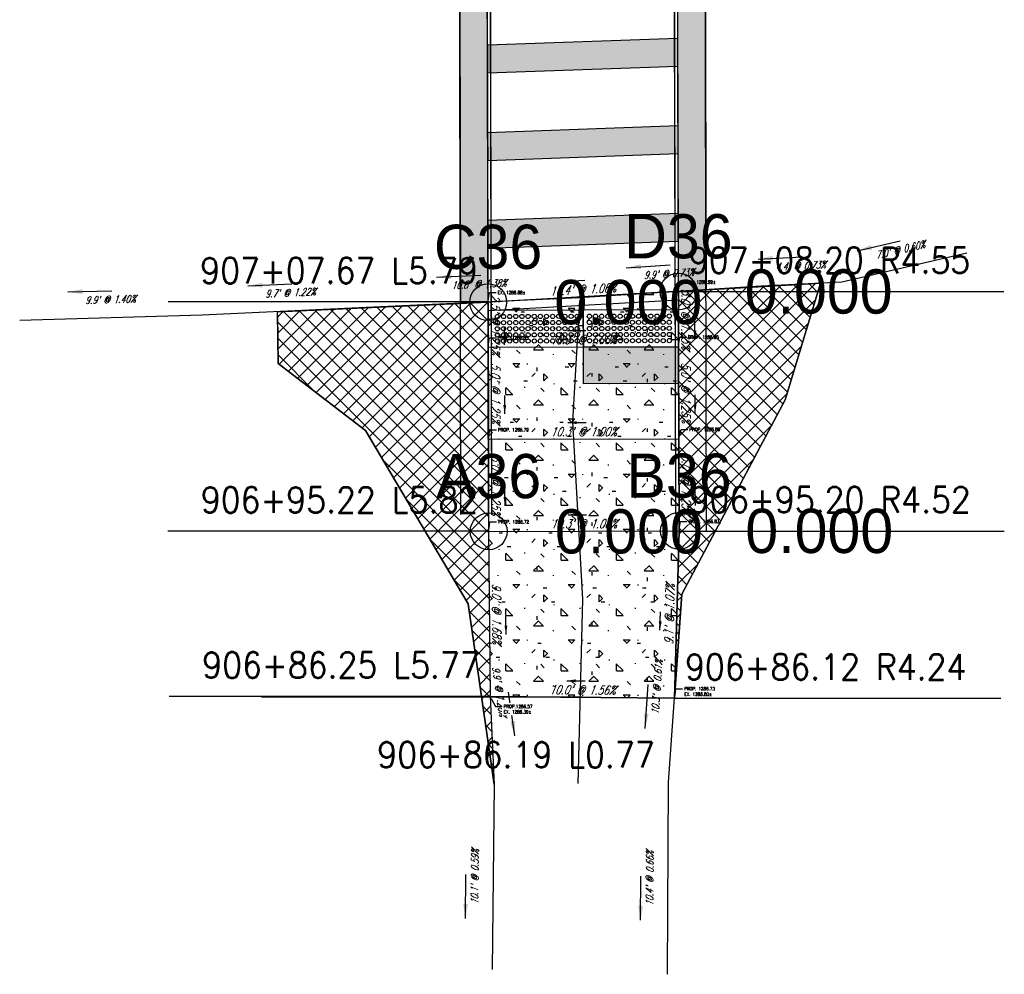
# Model space of a CAD drawing. Extents: x 167754 to 212748, y 396132 to 454338.
# Tile 145 of 150: x 172369 to 172422, y 448850 to 448901. Entities that reach past the tile are written whole.
import ezdxf
from ezdxf import colors
from ezdxf.entities.mleader import LeaderData, LeaderLine
from ezdxf.enums import TextEntityAlignment as Align
from ezdxf.math import Vec2, Vec3

# ---------------------------------------------------------------- set-up
doc = ezdxf.new("R2010")
doc.units = 0
doc.header["$MEASUREMENT"] = 0
doc.layers.get('0').update_dxf_attribs({"linetype": 'CONTINUOUS'})
for name, color, linetype, plot in [('0_3DP_MAT', 181, 'CONTINUOUS', False), ('0_EX. 3DP', 31, 'CONTINUOUS', False), ('0_QUANTITIES_PAVEMENT REMOVED', 130, 'CONTINUOUS', False)]:
    doc.layers.add(name, color=color, linetype=linetype, plot=plot)
for name, color, linetype in [('0_PNTS', 1, 'CONTINUOUS'), ('PM_P_CROSSWALK', 7, 'CONTINUOUS'), ('PM_P_STOP_LINE', 7, 'CONTINUOUS'), ('PNTDESC', 3, 'CONTINUOUS'), ('PNTELEV', 5, 'CONTINUOUS'), ('PNTNO', 7, 'CONTINUOUS'), ('PV_P_CURB', 3, 'CONTINUOUS'), ('PV_P_CURB_RAMP', 3, 'CONTINUOUS'), ('PV_P_CURB_RAMP_DOMES', 7, 'CONTINUOUS'), ('PV_P_CURB_RAMP_HATCH', 3, 'CONTINUOUS'), ('PV_P_GRADE_BREAKS', 3, 'CONTINUOUS'), ('PV_P_SAW_CUT_LINE', 110, 'CONTINUOUS'), ('SC_SCRATCH-6', 6, 'CONTINUOUS')]:
    doc.layers.add(name, color=color, linetype=linetype)
doc.styles.add('PTXT', font='TXT')
doc.styles.add('romans', font='romans.shx', dxfattribs={"width": 0.75, "oblique": 22.5})
doc.styles.get("Standard").update_dxf_attribs({"font": 'romans.shx', "width": 0.9})
doc.dimstyles.new('4P', dxfattribs={"dimscale": 4, "dimtxt": 0.14, "dimasz": 0.14, "dimexe": 0.05, "dimexo": 0.05, "dimgap": 0.05, "dimtad": 1, "dimzin": 0, "dimdsep": 46, "dimtxsty": 'romans', "dimcen": 0, "dimdle": 0.1, "dimclrd": 1, "dimclre": 1, "dimclrt": 7, "dimaunit": 1, "dimadec": 4, "dimazin": 0, "dimtfac": 1, "dimtmove": 0, "dimatfit": 2, "dimfxl": 1, "dimtvp": 1, "dimtolj": 1, "dimtzin": 0, "dimarcsym": 0})

# ---------------------------------------------------------------- blocks, each defined once
blk = doc.blocks.new('DOMES_5FT')
for p, q in [((-0.07, 2.499), (-2.069, 2.443)), ((-2.069, 2.443), (-1.929, -2.555)), ((0.07, -2.499), (-0.07, 2.499)), ((-1.929, -2.555), (0.07, -2.499))]:
    blk.add_line(p, q)
for centre in [(-1.725, 2.12), (-1.392, 2.13), (-1.059, 2.139), (-0.727, 2.148), (-0.394, 2.158), (-1.716, 1.788), (-1.383, 1.797), (-1.05, 1.806), (-0.717, 1.816), (-0.384, 1.825), (-0.375, 1.49), (-1.706, 1.453), (-1.697, 1.12), (-1.374, 1.462), (-1.364, 1.129), (-1.041, 1.471), (-1.031, 1.138), (-0.708, 1.481), (-0.698, 1.148), (-0.366, 1.157), (-1.688, 0.787), (-1.678, 0.454), (-1.355, 0.796), (-1.346, 0.463), (-1.022, 0.806), (-1.013, 0.473), (-0.689, 0.815), (-0.68, 0.482), (-0.356, 0.824), (-0.347, 0.491), (-1.669, 0.121), (-1.336, 0.131), (-1.003, 0.14), (-0.67, 0.149), (-0.338, 0.159), (-1.66, -0.212), (-1.65, -0.547), (-1.327, -0.202), (-1.317, -0.537), (-0.994, -0.193), (-0.985, -0.528), (-0.661, -0.184), (-0.652, -0.518), (-0.328, -0.174), (-0.319, -0.509), (-1.641, -0.881), (-1.308, -0.872), (-0.975, -0.863), (-0.642, -0.853), (-0.309, -0.844), (-0.3, -1.177), (-1.632, -1.214), (-1.622, -1.547), (-1.299, -1.205), (-1.289, -1.538), (-0.966, -1.196), (-0.956, -1.528), (-0.633, -1.186), (-0.624, -1.519), (-0.291, -1.51), (-1.613, -1.88), (-1.604, -2.213), (-1.28, -1.871), (-1.271, -2.204), (-0.947, -1.861), (-0.938, -2.194), (-0.614, -1.852), (-0.605, -2.185), (-0.281, -1.843), (-0.272, -2.175)]:
    blk.add_circle(centre, 0.115)
blk = doc.blocks.new('SPT4')
at = {"color": 0, "linetype": 'Continuous'}
blk.add_circle((0, 0), 0.5, dxfattribs=at)
blk = doc.blocks.new('SRVPNO1')
at = {"layer": 'PNTDESC', "style": 'PTXT'}
blk.add_attdef('DESC2', text='', height=1, dxfattribs=at).set_placement((0, -1.75), align=Align.CENTER)
at = {"layer": 'PNTELEV', "style": 'PTXT'}
blk.add_attdef('ELEV2', (1.5, -0.5), '', height=1, dxfattribs=at)
at = {"layer": 'PNTNO', "style": 'PTXT'}
blk.add_attdef('PT#', text='', height=1, dxfattribs=at).set_placement((0, 0.75), align=Align.CENTER)

msp = doc.modelspace()

# ---------------------------------------------------------------- hatches: boundary and pattern name
at = {"layer": 'PM_P_CROSSWALK', "transparency": 33554495}
h = msp.add_hatch(color=256, dxfattribs=at)
h.dxf.hatch_style = 1
h.paths.add_polyline_path([(172394.001, 448898.468), (172404.34, 448898.845), (172404.336, 448900.346), (172393.997, 448899.969)])
h = msp.add_hatch(color=256, dxfattribs=at)
h.dxf.hatch_style = 1
h.paths.add_polyline_path([(172394.013, 448893.716), (172404.352, 448894.093), (172404.348, 448895.593), (172394.009, 448895.217)])
h = msp.add_hatch(color=256, dxfattribs=at)
h.dxf.hatch_style = 1
h.paths.add_polyline_path([(172394.024, 448888.963), (172404.364, 448889.34), (172404.36, 448890.841), (172394.021, 448890.464)])

# ---------------------------------------------------------------- linework, layer by layer
at = {"layer": '0_3DP_MAT', "color": 211}
msp.add_lwpolyline([(172392.56, 448874.488), (172392.439, 448923.464)], dxfattribs=at)
at = {"layer": '0_EX. 3DP'}
msp.add_lwpolyline([(172393.676, 448864.613), (172404.465, 448864.516)], dxfattribs=at)
for points in [[(172420.036, 448888.684, 1287.092), (172413.248, 448887.105, 1287.05), (172408.857, 448886.895, 1287.018), (172398.976, 448886.249, 1286.946), (172388.184, 448885.763, 1286.797), (172378.498, 448885.314, 1286.679), (172368.592, 448885.021, 1286.54)], [(172403.774, 448849.522, 1286.501), (172403.838, 448859.933, 1286.57), (172404.56, 448870.159, 1286.633), (172410.165, 448880.722, 1286.846), (172412.048, 448886.921, 1286.947)], [(172398.922, 448859.892, 1286.479), (172399.174, 448869.889, 1286.604), (172398.629, 448879.518, 1286.777), (172399.02, 448886.106, 1286.896)], [(172382.589, 448885.314, 1286.664), (172382.629, 448882.698, 1286.507), (172387.373, 448879.054, 1286.575), (172392.951, 448869.635, 1286.446), (172394.365, 448859.835, 1286.321), (172394.245, 448849.78, 1286.262)]]:
    msp.add_polyline3d(points, dxfattribs=at)
at = {"layer": 'PM_P_CROSSWALK', "elevation": 1287.081}
for points in [[(172394.001, 448898.468), (172404.34, 448898.845), (172404.336, 448900.346), (172393.997, 448899.969)], [(172394.024, 448888.963), (172404.364, 448889.34), (172404.36, 448890.841), (172394.021, 448890.464)]]:
    msp.add_lwpolyline(points, close=True, dxfattribs=at)
at = {"layer": 'PM_P_CROSSWALK'}
msp.add_lwpolyline([(172394.013, 448893.716), (172404.352, 448894.093), (172404.348, 448895.593), (172394.009, 448895.217)], close=True, dxfattribs=at)
at = {"layer": 'PV_P_CURB_RAMP'}
msp.add_lwpolyline([(172404.162, 448864.519), (172394.144, 448864.609)], dxfattribs=at)

# ---------------------------------------------------------------- texts
at = {"layer": '0_3DP_MAT', "style": 'romans', "oblique": 22.5, "width": 0.75}
for s, rotation, p in [("10.4' @ 1.06%", 3.1856, (172399.192, 448886.474)), ("10.0' @ 1.56%", 359.4832, (172399.154, 448864.724))]:
    msp.add_text(s, height=0.48, rotation=rotation, dxfattribs=at).set_placement(p, align=Align.CENTER)
at = {"layer": '0_3DP_MAT', "color": 211, "style": 'romans', "oblique": 22.5, "width": 0.75}
for s, rotation, p in [("10.3' @ 1.00%", 0.143, (172399.206, 448883.748)), ("5.0' @ 1.25%", 270.1423, (172394.204, 448881.076)), ("5.0' @ 1.25%", 270.1771, (172404.543, 448881.102)), ("10.3' @ 1.00%", 0.1423, (172399.22, 448878.748)), ("5.0' @ 1.25%", 270.1423, (172394.216, 448876.076)), ("5.0' @ 1.25%", 270.1423, (172404.556, 448876.102)), ("10.3' @ 1.00%", 0.1423, (172399.232, 448873.748)), ("9.0' @ 1.68%", 270.5203, (172394.263, 448869.094)), ("9.1' @ 1.07%", 88.4808, (172404.122, 448869.064))]:
    msp.add_text(s, height=0.48, rotation=rotation, dxfattribs=at).set_placement(p, align=Align.CENTER)
at = {"layer": '0_EX. 3DP', "style": 'romans', "oblique": 22.5, "width": 0.75}
for s, rotation, p in [("7.0' @ 0.60%", 13.0951, (172416.461, 448888.674)), ("4.4' @ 0.73%", 2.7381, (172411.014, 448887.799)), ("9.9' @ 0.73%", 3.7406, (172403.864, 448887.37)), ("10.8' @ 1.38%", 2.5785, (172393.544, 448886.805)), ("9.7' @ 1.22%", 2.6541, (172383.304, 448886.338)), ("9.9' @ 1.40%", 1.6942, (172373.521, 448885.967)), ("10.3' @ 0.61%", 85.9614, (172403.401, 448865.102)), ("9.9' @ 1.26%", 278.2103, (172394.45, 448864.849)), ("10.1' @ 0.59%", 89.3162, (172393.505, 448854.817)), ("10.4' @ 0.66%", 89.6478, (172403.006, 448854.732))]:
    msp.add_text(s, height=0.4, rotation=rotation, dxfattribs=at).set_placement(p, align=Align.CENTER)
at = {"layer": 'SC_SCRATCH-6', "width": 0.9}
for s, p in [('907+08.20 R4.55', (172404.937, 448888.295)), ('906+95.20 R4.52', (172404.97, 448875.294)), ('906+86.12 R4.24', (172404.729, 448866.212))]:
    msp.add_text(s, height=1.4, dxfattribs=at).set_placement(p, align=Align.MIDDLE_LEFT)
for s, p in [('907+07.67 L5.79', (172393.465, 448887.733)), ('906+95.22 L5.82', (172393.496, 448875.283)), ('906+86.25 L5.77', (172393.577, 448866.316)), ('906+86.19 L0.77', (172403.08, 448861.448))]:
    msp.add_text(s, height=1.4, dxfattribs=at).set_placement(p, align=Align.MIDDLE_RIGHT)

# ---------------------------------------------------------------- leaders
at = {"layer": '0_3DP_MAT'}
for points in [[(172398.295, 448887.156), (172399.294, 448887.212)], [(172398.303, 448865.463), (172399.303, 448865.454)]]:
    msp.add_leader(points, dimstyle='4P', override={"dimscale": 20, "dimtxt": 0.12, "dimasz": 0.024, "dimdec": 2}, dxfattribs=at)
at = {"layer": '0_3DP_MAT', "color": 211}
for points in [[(172398.346, 448884.478), (172399.346, 448884.48)], [(172394.938, 448879.96), (172394.936, 448880.96)], [(172405.277, 448879.987), (172405.274, 448880.987)], [(172398.36, 448879.478), (172399.36, 448879.48)], [(172394.951, 448874.96), (172394.948, 448875.96)], [(172405.291, 448874.986), (172405.288, 448875.986)], [(172398.373, 448874.478), (172399.373, 448874.48)], [(172395.005, 448867.979), (172394.996, 448868.979)], [(172403.368, 448868.205), (172403.394, 448869.205)]]:
    msp.add_leader(points, dimstyle='4P', override={"dimscale": 20, "dimtxt": 0.12, "dimasz": 0.024, "dimdec": 2}, dxfattribs=at)
at = {"layer": '0_EX. 3DP'}
for points in [[(172414.078, 448888.814), (172416.416, 448889.358)], [(172401.526, 448887.895), (172403.921, 448888.052)], [(172408.695, 448888.365), (172411.092, 448888.48)], [(172391.234, 448887.378), (172393.632, 448887.486)], [(172380.976, 448886.907), (172383.374, 448887.018)], [(172371.203, 448886.575), (172373.602, 448886.646)], [(172402.566, 448862.874), (172402.735, 448865.268)], [(172395.476, 448862.47), (172395.133, 448864.846)], [(172392.802, 448852.544), (172392.83, 448854.944)], [(172402.316, 448852.455), (172402.331, 448854.855)]]:
    msp.add_leader(points, dimstyle='4P', override={"dimscale": 20, "dimtxt": 0.12, "dimasz": 0.04, "dimdec": 2}, dxfattribs=at)

# ---------------------------------------------------------------- next in the draw order: leaders
at = {"layer": '0_3DP_MAT'}
ml = msp.add_multileader_mtext('Standard', dxfattribs=at)
ml.set_content('EX. 1286.99±', color=256)
ml.set_leader_properties()
ml.build(insert=Vec2(0, 0))
ml.multileader.update_dxf_attribs({"dogleg_length": 0.36, "arrow_head_size": 0.18})
ctx = ml.context
ctx.base_point, ctx.char_height, ctx.arrow_head_size, ctx.landing_gap_size, ctx.plane_origin = Vec3(172404.802, 448887.116, 1286.88), 0.18, 0.18, 0.09, Vec3(172388.158, 448896.381, 1286.88)
notes = []
notes.append((ctx, [(0, (1, 1, 0), (172404.442, 448887.116, 1286.88), (1, 0), 0.36, [(0, [(172404.37, 448886.602, 1286.88)], 0, [])])]))
ctx.mtext.insert, ctx.mtext.flow_direction = Vec3(172404.892, 448887.206, 1286.88), 5
ctx.mtext.has_bg_fill, ctx.mtext.bg_color, ctx.mtext.bg_scale_factor, ctx.mtext.bg_transparency, ctx.mtext.use_window_bg_color = 1, -1027028792, 1.5, 0, 1
ml = msp.add_multileader_mtext('Standard', dxfattribs=at)
ml.set_content('EX. 1286.88±', color=256)
ml.set_leader_properties()
ml.build(insert=Vec2(0, 0))
ml.multileader.update_dxf_attribs({"dogleg_length": 0.36, "arrow_head_size": 0.18})
ctx = ml.context
ctx.base_point, ctx.char_height, ctx.arrow_head_size, ctx.landing_gap_size, ctx.plane_origin = Vec3(172394.463, 448886.54, 1286.88), 0.18, 0.18, 0.09, Vec3(172377.819, 448895.806, 1286.88)
notes.append((ctx, [(0, (1, 1, 0), (172394.103, 448886.54, 1286.88), (1, 0), 0.36, [(0, [(172394.032, 448886.026, 1286.88)], 0, [])])]))
ctx.mtext.insert, ctx.mtext.flow_direction = Vec3(172394.553, 448886.63, 1286.88), 5
ctx.mtext.has_bg_fill, ctx.mtext.bg_color, ctx.mtext.bg_scale_factor, ctx.mtext.bg_transparency, ctx.mtext.use_window_bg_color = 1, -1027028792, 1.5, 0, 1
ml = msp.add_multileader_mtext('Standard', dxfattribs=at)
ml.set_content('PROP. 1286.85', color=256)
ml.set_leader_properties()
ml.build(insert=Vec2(0, 0))
ml.multileader.update_dxf_attribs({"dogleg_length": 0.36, "arrow_head_size": 0.18})
ctx = ml.context
ctx.base_point, ctx.char_height, ctx.arrow_head_size, ctx.landing_gap_size, ctx.plane_origin = Vec3(172394.469, 448884.09, 1286.849), 0.18, 0.18, 0.09, Vec3(172377.825, 448893.355, 1286.849)
notes.append((ctx, [(0, (1, 1, 0), (172394.109, 448884.09, 1286.849), (1, 0), 0.36, [(0, [(172394.038, 448883.576, 1286.849)], 0, [])])]))
ctx.mtext.insert, ctx.mtext.flow_direction = Vec3(172394.559, 448884.18, 1286.849), 5
ctx.mtext.has_bg_fill, ctx.mtext.bg_color, ctx.mtext.bg_scale_factor, ctx.mtext.bg_transparency, ctx.mtext.use_window_bg_color = 1, -1027028792, 1.5, 0, 1
ml = msp.add_multileader_mtext('Standard', dxfattribs=at)
ml.set_content('PROP. 1286.79', color=256)
ml.set_leader_properties()
ml.build(insert=Vec2(0, 0))
ml.multileader.update_dxf_attribs({"dogleg_length": 0.36, "arrow_head_size": 0.18})
ctx = ml.context
ctx.base_point, ctx.char_height, ctx.arrow_head_size, ctx.landing_gap_size, ctx.plane_origin = Vec3(172394.482, 448879.09), 0.18, 0.18, 0.09, Vec3(172377.838, 448888.355)
notes.append((ctx, [(0, (1, 1, 0), (172394.122, 448879.09), (1, 0), 0.36, [(0, [(172394.05, 448878.576)], 0, [])])]))
ctx.mtext.insert, ctx.mtext.flow_direction = Vec3(172394.572, 448879.18), 5
ctx.mtext.has_bg_fill, ctx.mtext.bg_color, ctx.mtext.bg_scale_factor, ctx.mtext.bg_transparency, ctx.mtext.use_window_bg_color = 1, -1027028792, 1.5, 0, 1
ml = msp.add_multileader_mtext('Standard', dxfattribs=at)
ml.set_content('PROP. 1286.72', color=256)
ml.set_leader_properties()
ml.build(insert=Vec2(0, 0))
ml.multileader.update_dxf_attribs({"dogleg_length": 0.36, "arrow_head_size": 0.18})
ctx = ml.context
ctx.base_point, ctx.char_height, ctx.arrow_head_size, ctx.landing_gap_size, ctx.plane_origin = Vec3(172394.494, 448874.09), 0.18, 0.18, 0.09, Vec3(172377.85, 448883.355)
notes.append((ctx, [(0, (1, 1, 0), (172394.134, 448874.09), (1, 0), 0.36, [(0, [(172394.063, 448873.576)], 0, [])])]))
ctx.mtext.insert, ctx.mtext.flow_direction = Vec3(172394.584, 448874.18), 5
ctx.mtext.has_bg_fill, ctx.mtext.bg_color, ctx.mtext.bg_scale_factor, ctx.mtext.bg_transparency, ctx.mtext.use_window_bg_color = 1, -1027028792, 1.5, 0, 1
ml = msp.add_multileader_mtext('Standard', dxfattribs=at)
ml.set_content('PROP. 1286.73\\PEX. 1286.60±', color=256)
ml.set_leader_properties()
ml.build(insert=Vec2(0, 0))
ml.multileader.update_dxf_attribs({"dogleg_length": 0.36, "arrow_head_size": 0.18})
ctx = ml.context
ctx.base_point, ctx.char_height, ctx.arrow_head_size, ctx.landing_gap_size, ctx.plane_origin = Vec3(172404.593, 448865.033), 0.18, 0.18, 0.09, Vec3(172387.949, 448874.298)
notes.append((ctx, [(0, (1, 1, 0), (172404.233, 448865.033), (1, 0), 0.36, [(0, [(172404.162, 448864.519)], 0, [])])]))
ctx.mtext.insert, ctx.mtext.flow_direction = Vec3(172404.683, 448865.123), 5
ctx.mtext.has_bg_fill, ctx.mtext.bg_color, ctx.mtext.bg_scale_factor, ctx.mtext.bg_transparency, ctx.mtext.use_window_bg_color = 1, -1027028792, 1.5, 0, 1
for ctx, leaders in notes:
    for number, flags, end, landing, length, lines in leaders:
        leader = LeaderData()
        leader.index, (leader.has_last_leader_line, leader.has_dogleg_vector, leader.attachment_direction) = number, flags
        leader.last_leader_point, leader.dogleg_vector, leader.dogleg_length = Vec3(end), Vec3(landing), length
        for number, points, colour, breaks in lines:
            line = LeaderLine()
            line.index, line.vertices, line.color, line.breaks = number, Vec3.list(points), colors.encode_raw_color(colour), breaks
            leader.lines.append(line)
        ctx.leaders.append(leader)

# ---------------------------------------------------------------- next in the draw order: hatches: boundary and pattern name
at = {"layer": 'PM_P_CROSSWALK', "transparency": 33554495}
h = msp.add_hatch(color=256, dxfattribs=at)
h.dxf.hatch_style = 1
h.paths.add_polyline_path([(172405.87, 448886.7), (172404.37, 448886.602), (172404.31, 448910.993), (172405.81, 448911.045)])
h = msp.add_hatch(color=256, dxfattribs=at)
h.dxf.hatch_style = 1
h.paths.add_polyline_path([(172394.032, 448886.026), (172393.971, 448910.638), (172392.471, 448910.587), (172392.532, 448885.959)])

# ---------------------------------------------------------------- next in the draw order: linework, layer by layer
at = {"layer": '0_3DP_MAT', "color": 211}
for points in [[(172394.06, 448874.491), (172393.939, 448923.468)], [(172394.23, 448874.492), (172394.111, 448922.474)]]:
    msp.add_lwpolyline(points, dxfattribs=at)
at = {"layer": '0_3DP_MAT'}
msp.add_lwpolyline([(172394.17, 448886.033), (172408.539, 448886.874)], dxfattribs=at)
msp.add_polyline3d([(172404.37, 448886.602, 1286.99), (172394.032, 448886.026, 1286.88)], dxfattribs=at)
at = {"layer": '0_3DP_MAT', "color": 211}
for points in [[(172394.032, 448886.026, 1286.88), (172394.038, 448883.576, 1286.849), (172394.05, 448878.576, 1286.787)], [(172394.05, 448878.576, 1286.787), (172394.063, 448873.576, 1286.724)]]:
    msp.add_polyline3d(points, dxfattribs=at)
at = {"layer": '0_EX. 3DP'}
msp.add_polyline3d([(172393.676, 448864.613, 1286.38), (172399.04, 448864.565, 1286.54), (172404.162, 448864.519, 1286.6)], dxfattribs=at)
at = {"layer": '0_PNTS'}
for p in [(172404.37, 448886.602), (172394.032, 448886.026), (172394.063, 448873.576)]:
    msp.add_point(p, dxfattribs=at)
at = {"layer": 'PM_P_CROSSWALK'}
for points in [[(172405.87, 448886.7), (172404.37, 448886.602), (172404.31, 448910.993), (172405.81, 448911.045)], [(172394.032, 448886.026), (172393.971, 448910.638), (172392.471, 448910.587), (172392.532, 448885.959)]]:
    msp.add_lwpolyline(points, close=True, dxfattribs=at)
at = {"layer": 'PV_P_CURB'}
msp.add_lwpolyline([(172394.033, 448885.566), (172404.372, 448886.142)], dxfattribs=at)
at = {"layer": 'PV_P_CURB_RAMP'}
msp.add_lwpolyline([(172404.162, 448864.519), (172394.144, 448864.609)], dxfattribs=at)
at = {"layer": 'SC_SCRATCH-6'}
for points in [[(172394.067, 448874.61), (172393.952, 448922.221)], [(172394.237, 448874.611), (172394.122, 448922.221)]]:
    msp.add_lwpolyline(points, dxfattribs=at)

# ---------------------------------------------------------------- next in the draw order: block references
at = {"layer": '0_PNTS', "xscale": 2.4, "yscale": 2.4, "zscale": 2.4}
for p, values in [((172404.37, 448886.602), {'PT#': 'D36', 'ELEV2': '0.000'}), ((172394.032, 448886.026), {'PT#': 'C36', 'ELEV2': '0.000'})]:
    msp.add_blockref('SRVPNO1', p, dxfattribs=at).add_auto_attribs(values)
at = {"layer": '0_PNTS', "xscale": 2, "yscale": 2, "zscale": 2}
for p in [(172404.37, 448886.602), (172394.032, 448886.026), (172394.063, 448873.576)]:
    msp.add_blockref('SPT4', p, dxfattribs=at)
at = {"layer": 'PV_P_CURB_RAMP_DOMES', "rotation": 268.5336453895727}
msp.add_blockref('DOMES_5FT', (172396.708, 448883.582), dxfattribs=at)

# ---------------------------------------------------------------- next in the draw order: texts
at = {"layer": '0_3DP_MAT', "color": 211, "style": 'romans', "oblique": 22.5, "width": 0.75}
msp.add_text("2.5' @ 1.25%", height=0.48, rotation=270.1423, dxfattribs=at).set_placement((172394.195, 448884.801), align=Align.CENTER)

# ---------------------------------------------------------------- next in the draw order: leaders
at = {"layer": '0_3DP_MAT', "color": 211}
msp.add_leader([(172394.929, 448883.704), (172394.926, 448884.704)], dimstyle='4P', override={"dimscale": 20, "dimtxt": 0.12, "dimasz": 0.024, "dimdec": 2}, dxfattribs=at)
at = {"layer": 'SC_SCRATCH-6', "has_arrowhead": 0}
for points in [[(172404.37, 448886.602), (172404.377, 448886.595), (172422.037, 448886.595)], [(172394.032, 448886.026), (172394.025, 448886.033), (172376.665, 448886.033)], [(172394.063, 448873.576), (172394.056, 448873.583), (172376.636, 448873.583)], [(172404.162, 448864.519), (172404.169, 448864.512), (172421.889, 448864.512)]]:
    msp.add_leader(points, dimstyle='4P', override={"dimscale": 20, "dimasz": 0.1}, dxfattribs=at)

# ---------------------------------------------------------------- next in the draw order: leaders
at = {"layer": '0_3DP_MAT'}
ml = msp.add_multileader_mtext('Standard', dxfattribs=at)
ml.set_content('PROP.1286.57\\PEX. 1286.39±', color=256)
ml.set_leader_properties()
ml.build(insert=Vec2(0, 0))
ml.multileader.update_dxf_attribs({"dogleg_length": 0.36, "arrow_head_size": 0.18})
ctx = ml.context
ctx.base_point, ctx.char_height, ctx.arrow_head_size, ctx.landing_gap_size, ctx.plane_origin = Vec3(172394.788, 448864.071), 0.18, 0.18, 0.09, Vec3(172377.931, 448874.395)
notes = []
notes.append((ctx, [(0, (1, 1, 0), (172394.428, 448864.071), (1, 0), 0.36, [(0, [(172394.143, 448864.616)], 0, [])])]))
ctx.mtext.insert, ctx.mtext.flow_direction = Vec3(172394.878, 448864.161), 5
ctx.mtext.has_bg_fill, ctx.mtext.bg_color, ctx.mtext.bg_scale_factor, ctx.mtext.bg_transparency, ctx.mtext.use_window_bg_color = 1, -1027028792, 1.5, 0, 1
for ctx, leaders in notes:
    for number, flags, end, landing, length, lines in leaders:
        leader = LeaderData()
        leader.index, (leader.has_last_leader_line, leader.has_dogleg_vector, leader.attachment_direction) = number, flags
        leader.last_leader_point, leader.dogleg_vector, leader.dogleg_length = Vec3(end), Vec3(landing), length
        for number, points, colour, breaks in lines:
            line = LeaderLine()
            line.index, line.vertices, line.color, line.breaks = number, Vec3.list(points), colors.encode_raw_color(colour), breaks
            leader.lines.append(line)
        ctx.leaders.append(leader)

# ---------------------------------------------------------------- next in the draw order: hatches: boundary and pattern name
at = {"layer": 'PV_P_CURB_RAMP_HATCH', "transparency": 33554495}
h = msp.add_hatch(dxfattribs=at)
h.set_pattern_fill('CONCRE', color=256, scale=3, pattern_type=2)
h.set_pattern_definition([(0, (0, 0), (3, 3), [0.375, -2.625]), (90, (0, 0), (-3, 3), [0.375, -2.625]), (135, (0.375, 0), (-2.999999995, 2e-16), [0.5303301, -3.7123107]), (0, (0.375, 1.6875), (3, 3), [0.375, -2.625]), (45, (0.5625, 1.5), (0, 2.999999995), [0.2651649, -3.9774756]), (135, (0.5625, 1.5), (-2.999999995, 2e-16), [0.2651649, -3.9774756]), (0, (1.5, 2.4375), (3, 3), [0.5303301, -2.4696699]), (45, (1.5, 2.4375), (0, 2.999999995), [0.375, -3.8676408]), (135, (2.0303, 2.4375), (-2.999999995, 2e-16), [0.375, -3.8676408]), (90, (2.0625, 0.75), (-3, 3), [0.375, -2.625]), (45, (2.0625, 0.75), (0, 2.999999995), [0.2651649, -3.9774756]), (135, (2.25, 0.9375), (-2.999999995, 2e-16), [0.2651649, -3.9774756]), (0, (0.375, 0.75), (3, 3), [0.1875, -2.5125]), (0, (2.625, 1.5), (3, 3), [0.1875, -2.5125]), (90, (1.6875, 1.875), (-3, 3), [0.1875, -2.5125]), (135, (2.0625, 0.1875), (-2.999999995, 2e-16), [0.2651649, -3.9774756]), (135, (0.75, 2.25), (-2.999999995, 2e-16), [0.2651649, -3.9774756]), (45, (1.4062, 0.9844), (0, 2.999999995), [0.2651649, -3.9774756]), (90, (1.0312, 0.375), (-3, 3), [0.046875, -2.953125]), (90, (1.172, 1.6406), (-3, 3), [0.046875, -2.953125]), (90, (2.578, 2.1562), (-3, 3), [0.046875, -2.953125]), (90, (2.625, 0.5625), (-3, 3), [0.046875, -2.953125])])
h.paths.add_polyline_path([(172394.032, 448886.026), (172394.063, 448873.576), (172394.144, 448864.609), (172404.162, 448864.519), (172404.403, 448873.601), (172404.37, 448886.602)])
at = {"layer": 'PV_P_SAW_CUT_LINE', "transparency": 33554495}
h = msp.add_hatch(dxfattribs=at)
h.set_pattern_fill('ANSI37', color=256, scale=5)
h.paths.add_polyline_path([(172382.586, 448885.504), (172394.032, 448886.026), (172394.05, 448878.576), (172394.063, 448873.576), (172394.144, 448864.609), (172394.365, 448859.835), (172392.951, 448869.635), (172387.373, 448879.054), (172382.629, 448882.698)])

# ---------------------------------------------------------------- next in the draw order: linework, layer by layer
at = {"layer": '0_3DP_MAT', "color": 211}
msp.add_polyline3d([(172394.063, 448873.576, 1286.724), (172394.144, 448864.609, 1286.574)], dxfattribs=at)
at = {"layer": '0_3DP_MAT'}
msp.add_polyline3d([(172404.162, 448864.519, 1286.73), (172394.144, 448864.609, 1286.574)], dxfattribs=at)
at = {"layer": 'PV_P_CURB_RAMP', "elevation": 1286.88}
msp.add_lwpolyline([(172394.032, 448886.026), (172394.032, 448886.026), (172394.063, 448873.576), (172394.144, 448864.609), (172404.162, 448864.519), (172404.403, 448873.601), (172404.37, 448886.602), (172404.37, 448886.602), (172394.032, 448886.026)], dxfattribs=at)
at = {"layer": 'PV_P_SAW_CUT_LINE'}
msp.add_lwpolyline([(172382.586, 448885.504), (172394.032, 448886.026), (172394.05, 448878.576), (172394.063, 448873.576), (172394.144, 448864.609), (172394.365, 448859.835), (172392.951, 448869.635), (172387.373, 448879.054), (172382.629, 448882.698)], close=True, dxfattribs=at)

# ---------------------------------------------------------------- next in the draw order: leaders
at = {"layer": 'SC_SCRATCH-6', "has_arrowhead": 0}
for points in [[(172394.144, 448864.609), (172394.137, 448864.616), (172376.717, 448864.616)], [(172399.153, 448864.564), (172399.146, 448864.571), (172381.726, 448864.571)]]:
    msp.add_leader(points, dimstyle='4P', override={"dimscale": 20, "dimasz": 0.1}, dxfattribs=at)

# ---------------------------------------------------------------- next in the draw order: leaders
at = {"layer": '0_3DP_MAT'}
ml = msp.add_multileader_mtext('Standard', dxfattribs=at)
ml.set_content('PROP. 1286.95', color=256)
ml.set_leader_properties()
ml.build(insert=Vec2(0, 0))
ml.multileader.update_dxf_attribs({"dogleg_length": 0.36, "arrow_head_size": 0.18})
ctx = ml.context
ctx.base_point, ctx.char_height, ctx.arrow_head_size, ctx.landing_gap_size, ctx.plane_origin = Vec3(172404.806, 448884.115), 0.18, 0.18, 0.09, Vec3(172388.162, 448893.381)
notes = []
notes.append((ctx, [(0, (1, 1, 0), (172404.446, 448884.115), (1, 0), 0.36, [(0, [(172404.375, 448883.601)], 0, [])])]))
ctx.mtext.insert, ctx.mtext.flow_direction = Vec3(172404.896, 448884.205), 5
ctx.mtext.has_bg_fill, ctx.mtext.bg_color, ctx.mtext.bg_scale_factor, ctx.mtext.bg_transparency, ctx.mtext.use_window_bg_color = 1, -1027028792, 1.5, 0, 1
ml = msp.add_multileader_mtext('Standard', dxfattribs=at)
ml.set_content('PROP. 1286.89', color=256)
ml.set_leader_properties()
ml.build(insert=Vec2(0, 0))
ml.multileader.update_dxf_attribs({"dogleg_length": 0.36, "arrow_head_size": 0.18})
ctx = ml.context
ctx.base_point, ctx.char_height, ctx.arrow_head_size, ctx.landing_gap_size, ctx.plane_origin = Vec3(172404.879, 448879.115), 0.18, 0.18, 0.09, Vec3(172388.235, 448888.38)
notes.append((ctx, [(0, (1, 1, 0), (172404.519, 448879.115), (1, 0), 0.36, [(0, [(172404.39, 448878.601)], 0, [])])]))
ctx.mtext.insert, ctx.mtext.flow_direction = Vec3(172404.969, 448879.205), 5
ctx.mtext.has_bg_fill, ctx.mtext.bg_color, ctx.mtext.bg_scale_factor, ctx.mtext.bg_transparency, ctx.mtext.use_window_bg_color = 1, -1027028792, 1.5, 0, 1
ml = msp.add_multileader_mtext('Standard', dxfattribs=at)
ml.set_content('PROP. 1286.83', color=256)
ml.set_leader_properties()
ml.build(insert=Vec2(0, 0))
ml.multileader.update_dxf_attribs({"dogleg_length": 0.36, "arrow_head_size": 0.18})
ctx = ml.context
ctx.base_point, ctx.char_height, ctx.arrow_head_size, ctx.landing_gap_size, ctx.plane_origin = Vec3(172404.834, 448874.115), 0.18, 0.18, 0.09, Vec3(172388.19, 448883.381)
notes.append((ctx, [(0, (1, 1, 0), (172404.474, 448874.115), (1, 0), 0.36, [(0, [(172404.403, 448873.601)], 0, [])])]))
ctx.mtext.insert, ctx.mtext.flow_direction = Vec3(172404.924, 448874.205), 5
ctx.mtext.has_bg_fill, ctx.mtext.bg_color, ctx.mtext.bg_scale_factor, ctx.mtext.bg_transparency, ctx.mtext.use_window_bg_color = 1, -1027028792, 1.5, 0, 1
for ctx, leaders in notes:
    for number, flags, end, landing, length, lines in leaders:
        leader = LeaderData()
        leader.index, (leader.has_last_leader_line, leader.has_dogleg_vector, leader.attachment_direction) = number, flags
        leader.last_leader_point, leader.dogleg_vector, leader.dogleg_length = Vec3(end), Vec3(landing), length
        for number, points, colour, breaks in lines:
            line = LeaderLine()
            line.index, line.vertices, line.color, line.breaks = number, Vec3.list(points), colors.encode_raw_color(colour), breaks
            leader.lines.append(line)
        ctx.leaders.append(leader)

# ---------------------------------------------------------------- next in the draw order: hatches: boundary and pattern name
at = {"layer": 'PM_P_STOP_LINE', "transparency": 33554495}
h = msp.add_hatch(color=256, dxfattribs=at)
h.dxf.hatch_style = 1
h.paths.add_polyline_path([(172404.375, 448883.601), (172404.381, 448881.598), (172399.214, 448881.585), (172399.208, 448883.588)])
at = {"layer": 'PV_P_SAW_CUT_LINE', "transparency": 33554495}
h = msp.add_hatch(dxfattribs=at)
h.set_pattern_fill('ANSI37', color=256, scale=5)
h.paths.add_polyline_path([(172412.087, 448887.048), (172410.165, 448880.722), (172404.56, 448870.159), (172404.162, 448864.519), (172404.403, 448873.601), (172404.39, 448878.601), (172404.375, 448883.601), (172404.37, 448886.602)])

# ---------------------------------------------------------------- next in the draw order: linework, layer by layer
at = {"layer": '0_3DP_MAT', "color": 211}
for points in [[(172405.903, 448873.605), (172405.779, 448923.497)], [(172404.23, 448874.517), (172404.111, 448922.499)]]:
    msp.add_lwpolyline(points, dxfattribs=at)
for points in [[(172404.37, 448886.602, 1286.99), (172404.375, 448883.601, 1286.952), (172404.39, 448878.601, 1286.89), (172404.403, 448873.601, 1286.827)], [(172394.038, 448883.576, 1286.849), (172404.375, 448883.601, 1286.952)], [(172394.05, 448878.576, 1286.787), (172404.39, 448878.601, 1286.89)], [(172394.063, 448873.576, 1286.724), (172404.403, 448873.601, 1286.827)], [(172404.403, 448873.601, 1286.827), (172404.162, 448864.519, 1286.73)]]:
    msp.add_polyline3d(points, dxfattribs=at)
at = {"layer": '0_PNTS'}
msp.add_point((172404.403, 448873.601), dxfattribs=at)
at = {"layer": '0_QUANTITIES_PAVEMENT REMOVED'}
msp.add_lwpolyline([(172394.365, 448859.835), (172392.951, 448869.635), (172387.373, 448879.054), (172382.629, 448882.698), (172382.586, 448885.504), (172394.17, 448886.033), (172404.509, 448886.611), (172412.087, 448887.048), (172410.165, 448880.722), (172404.56, 448870.159), (172404.162, 448864.519), (172394.144, 448864.609), (172394.365, 448859.835)], dxfattribs=at)
at = {"layer": 'PM_P_STOP_LINE'}
msp.add_lwpolyline([(172404.375, 448883.601), (172404.381, 448881.598), (172399.214, 448881.585), (172399.208, 448883.588)], close=True, dxfattribs=at)
at = {"layer": 'PV_P_GRADE_BREAKS'}
for points in [[(172394.05, 448878.576), (172404.39, 448878.601)], [(172394.063, 448873.576), (172404.403, 448873.601)]]:
    msp.add_lwpolyline(points, dxfattribs=at)
at = {"layer": 'PV_P_SAW_CUT_LINE'}
msp.add_lwpolyline([(172412.087, 448887.048), (172410.165, 448880.722), (172404.56, 448870.159), (172404.162, 448864.519), (172404.403, 448873.601), (172404.39, 448878.601), (172404.375, 448883.601), (172404.37, 448886.602)], close=True, dxfattribs=at)
at = {"layer": 'SC_SCRATCH-6'}
for points in [[(172404.237, 448874.635), (172404.122, 448922.246)], [(172404.407, 448874.635), (172404.292, 448922.246)]]:
    msp.add_lwpolyline(points, dxfattribs=at)

# ---------------------------------------------------------------- next in the draw order: block references
at = {"layer": '0_PNTS', "xscale": 2.4, "yscale": 2.4, "zscale": 2.4}
for p, values in [((172394.063, 448873.576), {'PT#': 'A36', 'ELEV2': '0.000'}), ((172404.403, 448873.601), {'PT#': 'B36', 'ELEV2': '0.000'})]:
    msp.add_blockref('SRVPNO1', p, dxfattribs=at).add_auto_attribs(values)
at = {"layer": '0_PNTS', "xscale": 2, "yscale": 2, "zscale": 2}
msp.add_blockref('SPT4', (172404.403, 448873.601), dxfattribs=at)
at = {"layer": 'PV_P_CURB_RAMP_DOMES', "rotation": 268.5336453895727}
msp.add_blockref('DOMES_5FT', (172401.708, 448883.595), dxfattribs=at)

# ---------------------------------------------------------------- next in the draw order: texts
at = {"layer": '0_3DP_MAT', "color": 211, "style": 'romans', "oblique": 22.5, "width": 0.75}
msp.add_text("3.0' @ 1.25%", height=0.48, rotation=270.0842, dxfattribs=at).set_placement((172404.533, 448885.102), align=Align.CENTER)

# ---------------------------------------------------------------- next in the draw order: leaders
at = {"layer": '0_3DP_MAT', "color": 211}
msp.add_leader([(172405.266, 448883.985), (172405.264, 448884.985)], dimstyle='4P', override={"dimscale": 20, "dimtxt": 0.12, "dimasz": 0.024, "dimdec": 2}, dxfattribs=at)
at = {"layer": 'SC_SCRATCH-6', "has_arrowhead": 0}
msp.add_leader([(172404.403, 448873.601), (172404.41, 448873.594), (172422.07, 448873.594)], dimstyle='4P', override={"dimscale": 20, "dimasz": 0.1}, dxfattribs=at)

doc.saveas('drawing.dxf')
